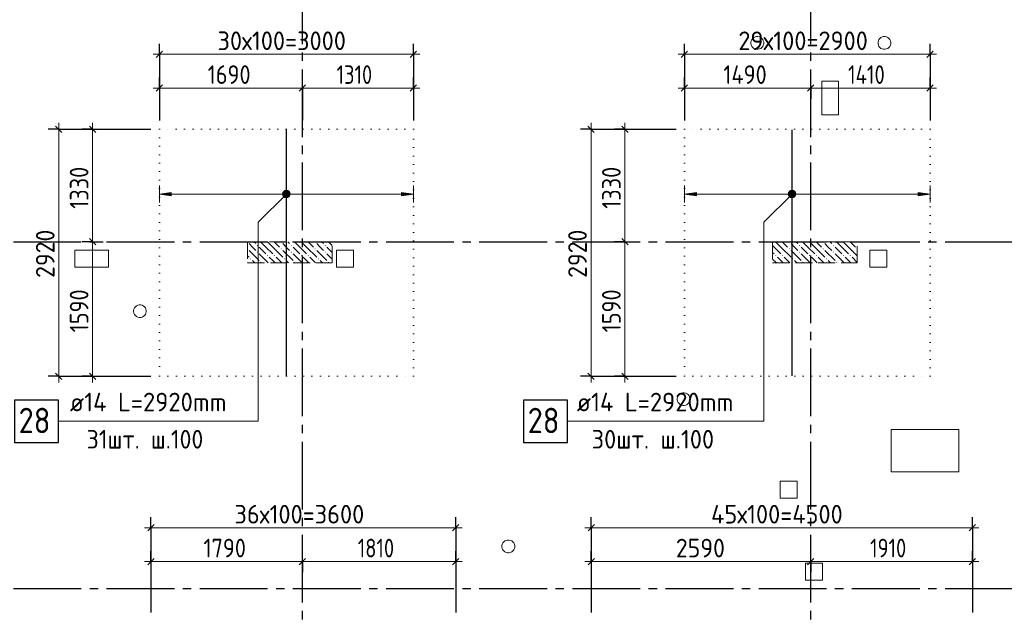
# Model space of a CAD drawing. Header units: millimetres. Extents: x 0 to 59400, y 0 to 42000.
# Tile 10 of 32: x 10473 to 22099, y 28490 to 35507. Entities that reach past the tile are written whole.
import ezdxf

# ---------------------------------------------------------------- set-up
doc = ezdxf.new("R2010")
doc.units = ezdxf.units.MM
for name, pattern in [('______2', [270, 200, -70]), ('______5', [1100, 800, -100, 100, -100]), ('______9', [100, 0, -100])]:
    doc.linetypes.add(name, pattern=pattern)
for name, color, linetype, lineweight in [('Standard', 7, 'Continuous', 25), ('ДОП Верх по У', 7, 'Continuous', 18), ('ЖБ Перекрытие верхний уровень_1', 7, 'Continuous', 18), ('Позиционная метка номер позиции', 7, 'Continuous', 13), ('Размерная линия_ общее', 7, 'Continuous', 13)]:
    doc.layers.add(name, color=color, linetype=linetype, lineweight=lineweight)
doc.layers.add('ЖБ Пилон', color=7, linetype='______2', lineweight=13, true_color=0xa0a0a0)
doc.layers.add('Оси', color=7, linetype='______5', lineweight=13, true_color=0x656565)
doc.styles.add('ISOCPEUR', font='txt')

msp = doc.modelspace()

# ---------------------------------------------------------------- hatches: boundary and pattern name
at = {"layer": 'ДОП Верх по У', "linetype": 'Continuous', "lineweight": 13, "transparency": 33554687}
for points in [[(12263, 33426), (12123, 33446), (12263, 33466)], [(18463, 33426), (18323, 33446), (18463, 33466)]]:
    msp.add_hatch(color=7, dxfattribs=at).paths.add_polyline_path(points, flags=16)
for points in [[(14983, 33426), (15123, 33446), (14983, 33466)], [(21083, 33426), (21223, 33446), (21083, 33466)]]:
    msp.add_hatch(color=7, dxfattribs=at).paths.add_polyline_path(points)
at = {"layer": 'ЖБ Пилон', "linetype": 'Continuous', "lineweight": 18, "transparency": 33554687}
for points in [[(13165, 32882), (13167, 32880), (13163, 32875), (13163, 32882)], [(13163, 32804), (13167, 32800), (13163, 32795)], [(13274, 32840), (13281, 32846), (13287, 32840), (13281, 32833)], [(13554, 32880), (13557, 32882), (13565, 32882), (13567, 32880), (13561, 32873)], [(13554, 32800), (13561, 32806), (13567, 32800), (13561, 32793)], [(13674, 32840), (13681, 32846), (13687, 32840), (13681, 32833)], [(13954, 32880), (13957, 32882), (13965, 32882), (13967, 32880), (13961, 32873)], [(13954, 32800), (13961, 32806), (13967, 32800), (13961, 32793)], [(14074, 32840), (14081, 32846), (14087, 32840), (14081, 32833)], [(19554, 32880), (19557, 32882), (19565, 32882), (19567, 32880), (19561, 32873)], [(19554, 32800), (19561, 32806), (19567, 32800), (19561, 32793)], [(19674, 32840), (19681, 32846), (19687, 32840), (19681, 32833)], [(19954, 32880), (19957, 32882), (19965, 32882), (19967, 32880), (19961, 32873)], [(19954, 32800), (19961, 32806), (19967, 32800), (19961, 32793)], [(20074, 32840), (20081, 32846), (20087, 32840), (20081, 32833)], [(20354, 32880), (20357, 32882), (20363, 32882), (20363, 32875), (20361, 32873)], [(20354, 32800), (20361, 32806), (20363, 32804), (20363, 32795), (20361, 32793)], [(13194, 32680), (13201, 32686), (13207, 32680), (13201, 32673)], [(13274, 32760), (13281, 32766), (13287, 32760), (13281, 32753)], [(13394, 32720), (13401, 32726), (13407, 32720), (13401, 32713)], [(13474, 32720), (13481, 32726), (13487, 32720), (13481, 32713)], [(13594, 32680), (13601, 32686), (13607, 32680), (13601, 32673)], [(13674, 32760), (13681, 32766), (13687, 32760), (13681, 32753)], [(13794, 32720), (13801, 32726), (13807, 32720), (13801, 32713)], [(13874, 32720), (13881, 32726), (13887, 32720), (13881, 32713)], [(13994, 32680), (14001, 32686), (14007, 32680), (14001, 32673)], [(14074, 32760), (14081, 32766), (14087, 32760), (14081, 32753)], [(19394, 32720), (19401, 32726), (19407, 32720), (19401, 32713)], [(19474, 32720), (19481, 32726), (19487, 32720), (19481, 32713)], [(19594, 32680), (19601, 32686), (19607, 32680), (19601, 32673)], [(19674, 32760), (19681, 32766), (19687, 32760), (19681, 32753)], [(19794, 32720), (19801, 32726), (19807, 32720), (19801, 32713)], [(19874, 32720), (19881, 32726), (19887, 32720), (19881, 32713)], [(19994, 32680), (20001, 32686), (20007, 32680), (20001, 32673)], [(20074, 32760), (20081, 32766), (20087, 32760), (20081, 32753)], [(20194, 32720), (20201, 32726), (20207, 32720), (20201, 32713)], [(20274, 32720), (20281, 32726), (20287, 32720), (20281, 32713)], [(13314, 32640), (13321, 32646), (13327, 32640), (13321, 32633)], [(13714, 32640), (13721, 32646), (13727, 32640), (13721, 32633)], [(14114, 32640), (14121, 32646), (14127, 32640), (14121, 32633)], [(19714, 32640), (19721, 32646), (19727, 32640), (19721, 32633)], [(20114, 32640), (20121, 32646), (20127, 32640), (20121, 32633)]]:
    msp.add_hatch(color=7, dxfattribs=at).paths.add_polyline_path(points, flags=16)
at = {"layer": 'Позиционная метка номер позиции', "linetype": 'Continuous', "lineweight": 13, "transparency": 33554687}
for points in [[(13666, 33435), (13611, 33490), (13591, 33478)], [(13666, 33458), (13634, 33490), (13611, 33490)], [(13666, 33458), (13611, 33490), (13666, 33435)], [(13634, 33490), (13666, 33458), (13655, 33478)], [(19636, 33435), (19581, 33490), (19561, 33478)], [(19636, 33458), (19604, 33490), (19581, 33490)], [(19636, 33458), (19581, 33490), (19636, 33435)], [(19604, 33490), (19636, 33458), (19625, 33478)], [(13655, 33414), (13591, 33478), (13579, 33458)], [(13655, 33414), (13579, 33458), (13634, 33403)], [(13634, 33403), (13579, 33458), (13579, 33435)], [(13634, 33403), (13579, 33435), (13611, 33403)], [(13611, 33403), (13579, 33435), (13591, 33414)], [(13666, 33435), (13591, 33478), (13655, 33414)], [(19625, 33414), (19561, 33478), (19549, 33458)], [(19625, 33414), (19549, 33458), (19604, 33403)], [(19604, 33403), (19549, 33458), (19549, 33435)], [(19604, 33403), (19549, 33435), (19581, 33403)], [(19581, 33403), (19549, 33435), (19561, 33414)], [(19636, 33435), (19561, 33478), (19625, 33414)]]:
    msp.add_hatch(color=7, dxfattribs=at).paths.add_polyline_path(points)

# ---------------------------------------------------------------- linework, layer by layer
at = {"layer": 'Standard', "color": 7, "linetype": '______9', "lineweight": 13, "transparency": 33554687}
for p, q in [((15123, 34212), (12123, 34212)), ((12123, 34212), (12123, 31292)), ((15123, 31292), (15123, 34212)), ((21223, 34212), (18323, 34212)), ((18323, 34212), (18323, 31292)), ((21223, 31292), (21223, 34212)), ((12123, 31292), (15123, 31292)), ((18323, 31292), (21223, 31292))]:
    msp.add_line(p, q, dxfattribs=at)
at = {"layer": 'ДОП Верх по У', "color": 7, "linetype": 'Continuous', "lineweight": 25, "transparency": 33554687}
for p, q in [((13623, 31299), (13623, 34205)), ((19593, 31299), (19593, 34205))]:
    msp.add_line(p, q, dxfattribs=at)
at = {"layer": 'ДОП Верх по У', "color": 251, "linetype": 'Continuous', "lineweight": 13, "true_color": 0x494949, "transparency": 33554687}
for p, q in [((12123, 33446), (12123, 33546)), ((15123, 33446), (15123, 33546)), ((18323, 33446), (18323, 33546)), ((21223, 33446), (21223, 33546)), ((12123, 33446), (12263, 33466)), ((12263, 33426), (12123, 33446)), ((12123, 33446), (12123, 33346)), ((12123, 33446), (12123, 33446)), ((12263, 33466), (12263, 33426)), ((12263, 33446), (14983, 33446)), ((15123, 33446), (14983, 33466)), ((14983, 33466), (14983, 33426)), ((14983, 33426), (15123, 33446)), ((15123, 33446), (15123, 33346)), ((15123, 33446), (15123, 33446)), ((18323, 33446), (18463, 33466)), ((18463, 33426), (18323, 33446)), ((18323, 33446), (18323, 33346)), ((18323, 33446), (18323, 33446)), ((18463, 33466), (18463, 33426)), ((18463, 33446), (21083, 33446)), ((21223, 33446), (21083, 33466)), ((21083, 33466), (21083, 33426)), ((21083, 33426), (21223, 33446)), ((21223, 33446), (21223, 33346)), ((21223, 33446), (21223, 33446))]:
    msp.add_line(p, q, dxfattribs=at)
at = {"layer": 'ДОП Верх по У', "color": 7, "linetype": 'Continuous', "lineweight": 25, "transparency": 33554687}
for points in [[(10411, 30510), (10931, 30510), (10931, 31010), (10411, 31010), (10411, 30510)], [(16422, 30510), (16942, 30510), (16942, 31010), (16422, 31010), (16422, 30510)]]:
    msp.add_lwpolyline(points, dxfattribs=at)
at = {"layer": 'ЖБ Перекрытие верхний уровень_1', "color": 7, "linetype": 'Continuous', "lineweight": 18, "transparency": 33554687}
for p, q in [((19112, 35257), (19108, 35240)), ((19108, 35240), (19108, 35224)), ((19119, 35272), (19112, 35257)), ((19129, 35285), (19119, 35272)), ((19143, 35296), (19129, 35285)), ((19158, 35303), (19143, 35296)), ((19174, 35307), (19158, 35303)), ((19191, 35307), (19174, 35307)), ((19208, 35303), (19191, 35307)), ((19223, 35296), (19208, 35303)), ((19236, 35285), (19223, 35296)), ((19247, 35272), (19236, 35285)), ((19254, 35257), (19247, 35272)), ((19258, 35240), (19254, 35257)), ((19258, 35224), (19258, 35240)), ((20612, 35257), (20608, 35240)), ((20608, 35240), (20608, 35224)), ((20619, 35272), (20612, 35257)), ((20629, 35285), (20619, 35272)), ((20643, 35296), (20629, 35285)), ((20658, 35303), (20643, 35296)), ((20674, 35307), (20658, 35303)), ((20691, 35307), (20674, 35307)), ((20708, 35303), (20691, 35307)), ((20723, 35296), (20708, 35303)), ((20736, 35285), (20723, 35296)), ((20747, 35272), (20736, 35285)), ((20754, 35257), (20747, 35272)), ((20758, 35240), (20754, 35257)), ((20758, 35224), (20758, 35240)), ((19108, 35224), (19112, 35207)), ((19112, 35207), (19119, 35192)), ((19119, 35192), (19129, 35179)), ((19129, 35179), (19143, 35168)), ((19143, 35168), (19158, 35161)), ((19158, 35161), (19174, 35157)), ((19174, 35157), (19191, 35157)), ((19191, 35157), (19208, 35161)), ((19208, 35161), (19223, 35168)), ((19223, 35168), (19236, 35179)), ((19236, 35179), (19247, 35192)), ((19247, 35192), (19254, 35207)), ((19254, 35207), (19258, 35224)), ((20608, 35224), (20612, 35207)), ((20612, 35207), (20619, 35192)), ((20619, 35192), (20629, 35179)), ((20629, 35179), (20643, 35168)), ((20643, 35168), (20658, 35161)), ((20658, 35161), (20674, 35157)), ((20674, 35157), (20691, 35157)), ((20691, 35157), (20708, 35161)), ((20708, 35161), (20723, 35168)), ((20723, 35168), (20736, 35179)), ((20736, 35179), (20747, 35192)), ((20747, 35192), (20754, 35207)), ((20754, 35207), (20758, 35224)), ((20143, 34782), (19943, 34782)), ((19943, 34782), (19943, 34382)), ((20143, 34382), (20143, 34782)), ((19943, 34382), (20143, 34382)), ((11523, 32782), (11123, 32782)), ((11123, 32782), (11123, 32582)), ((11523, 32582), (11523, 32782)), ((14413, 32782), (14213, 32782)), ((14213, 32782), (14213, 32582)), ((14413, 32582), (14413, 32782)), ((20713, 32782), (20513, 32782)), ((20513, 32782), (20513, 32582)), ((20713, 32582), (20713, 32782)), ((11123, 32582), (11523, 32582)), ((14213, 32582), (14413, 32582)), ((20513, 32582), (20713, 32582)), ((11829, 32102), (11822, 32087)), ((11839, 32115), (11829, 32102)), ((11853, 32126), (11839, 32115)), ((11868, 32133), (11853, 32126)), ((11884, 32137), (11868, 32133)), ((11901, 32137), (11884, 32137)), ((11918, 32133), (11901, 32137)), ((11933, 32126), (11918, 32133)), ((11946, 32115), (11933, 32126)), ((11957, 32102), (11946, 32115)), ((11964, 32087), (11957, 32102)), ((11822, 32087), (11818, 32070)), ((11818, 32070), (11818, 32054)), ((11818, 32054), (11822, 32037)), ((11822, 32037), (11829, 32022)), ((11829, 32022), (11839, 32009)), ((11839, 32009), (11853, 31998)), ((11853, 31998), (11868, 31991)), ((11868, 31991), (11884, 31987)), ((11884, 31987), (11901, 31987)), ((11901, 31987), (11918, 31991)), ((11918, 31991), (11933, 31998)), ((11933, 31998), (11946, 32009)), ((11946, 32009), (11957, 32022)), ((11957, 32022), (11964, 32037)), ((11968, 32070), (11964, 32087)), ((11964, 32037), (11968, 32054)), ((11968, 32054), (11968, 32070)), ((18242, 31047), (18238, 31030)), ((18249, 31062), (18242, 31047)), ((18259, 31075), (18249, 31062)), ((18273, 31086), (18259, 31075)), ((18288, 31093), (18273, 31086)), ((18304, 31097), (18288, 31093)), ((18321, 31097), (18304, 31097)), ((18338, 31093), (18321, 31097)), ((18353, 31086), (18338, 31093)), ((18366, 31075), (18353, 31086)), ((18377, 31062), (18366, 31075)), ((18384, 31047), (18377, 31062)), ((18388, 31030), (18384, 31047)), ((18238, 31030), (18238, 31014)), ((18238, 31014), (18242, 30997)), ((18242, 30997), (18249, 30982)), ((18249, 30982), (18259, 30969)), ((18259, 30969), (18273, 30958)), ((18273, 30958), (18288, 30951)), ((18288, 30951), (18304, 30947)), ((18304, 30947), (18321, 30947)), ((18321, 30947), (18338, 30951)), ((18338, 30951), (18353, 30958)), ((18353, 30958), (18366, 30969)), ((18366, 30969), (18377, 30982)), ((18377, 30982), (18384, 30997)), ((18384, 30997), (18388, 31014)), ((18388, 31014), (18388, 31030)), ((21563, 30662), (20763, 30662)), ((20763, 30662), (20763, 30162)), ((21563, 30162), (21563, 30662)), ((20763, 30162), (21563, 30162)), ((19653, 30052), (19453, 30052)), ((19453, 30052), (19453, 29852)), ((19653, 29852), (19653, 30052)), ((19453, 29852), (19653, 29852)), ((16172, 29307), (16168, 29290)), ((16179, 29322), (16172, 29307)), ((16189, 29335), (16179, 29322)), ((16203, 29346), (16189, 29335)), ((16218, 29353), (16203, 29346)), ((16234, 29357), (16218, 29353)), ((16251, 29357), (16234, 29357)), ((16268, 29353), (16251, 29357)), ((16283, 29346), (16268, 29353)), ((16296, 29335), (16283, 29346)), ((16307, 29322), (16296, 29335)), ((16314, 29307), (16307, 29322)), ((16318, 29290), (16314, 29307)), ((16168, 29290), (16168, 29274)), ((16168, 29274), (16172, 29257)), ((16172, 29257), (16179, 29242)), ((16179, 29242), (16189, 29229)), ((16189, 29229), (16203, 29218)), ((16203, 29218), (16218, 29211)), ((16218, 29211), (16234, 29207)), ((16234, 29207), (16251, 29207)), ((16251, 29207), (16268, 29211)), ((16268, 29211), (16283, 29218)), ((16283, 29218), (16296, 29229)), ((16296, 29229), (16307, 29242)), ((16307, 29242), (16314, 29257)), ((16314, 29257), (16318, 29274)), ((16318, 29274), (16318, 29290)), ((19953, 29082), (19753, 29082)), ((19753, 29082), (19753, 28882)), ((19953, 28882), (19953, 29082)), ((19753, 28882), (19953, 28882))]:
    msp.add_line(p, q, dxfattribs=at)
at = {"layer": 'ЖБ Пилон', "color": 253, "linetype": '______2', "lineweight": 13, "true_color": 0xa0a0a0, "transparency": 33554687}
for p, q in [((14163, 32882), (13163, 32882)), ((13163, 32882), (13163, 32632)), ((14163, 32632), (14163, 32882)), ((20363, 32882), (19363, 32882)), ((19363, 32882), (19363, 32632)), ((20363, 32632), (20363, 32882)), ((13163, 32632), (14163, 32632)), ((19363, 32632), (20363, 32632))]:
    msp.add_line(p, q, dxfattribs=at)
at = {"layer": 'ЖБ Пилон', "color": 9, "linetype": 'Continuous', "lineweight": 18, "true_color": 0xc7c7c7, "transparency": 33554687}
for p, q in [((13221, 32820), (13181, 32860)), ((13261, 32780), (13221, 32820)), ((13238, 32882), (13261, 32860)), ((13301, 32820), (13381, 32740)), ((13381, 32820), (13318, 32882)), ((13381, 32820), (13461, 32740)), ((13398, 32882), (13461, 32820)), ((13461, 32820), (13581, 32700)), ((13478, 32882), (13541, 32820)), ((13621, 32820), (13581, 32860)), ((13661, 32780), (13621, 32820)), ((13638, 32882), (13661, 32860)), ((13701, 32820), (13781, 32740)), ((13781, 32820), (13718, 32882)), ((13781, 32820), (13861, 32740)), ((13798, 32882), (13861, 32820)), ((13861, 32820), (13981, 32700)), ((13878, 32882), (13941, 32820)), ((14021, 32820), (13981, 32860)), ((14061, 32780), (14021, 32820)), ((14038, 32882), (14061, 32860)), ((14101, 32820), (14163, 32757)), ((14163, 32837), (14118, 32882)), ((19381, 32820), (19363, 32837)), ((19381, 32820), (19461, 32740)), ((19398, 32882), (19461, 32820)), ((19461, 32820), (19581, 32700)), ((19478, 32882), (19541, 32820)), ((19621, 32820), (19581, 32860)), ((19661, 32780), (19621, 32820)), ((19638, 32882), (19661, 32860)), ((19701, 32820), (19781, 32740)), ((19781, 32820), (19718, 32882)), ((19781, 32820), (19861, 32740)), ((19798, 32882), (19861, 32820)), ((19861, 32820), (19981, 32700)), ((19878, 32882), (19941, 32820)), ((20021, 32820), (19981, 32860)), ((20061, 32780), (20021, 32820)), ((20038, 32882), (20061, 32860)), ((20101, 32820), (20181, 32740)), ((20181, 32820), (20118, 32882)), ((20181, 32820), (20261, 32740)), ((20198, 32882), (20261, 32820)), ((20261, 32820), (20363, 32717)), ((20278, 32882), (20341, 32820)), ((13163, 32717), (13181, 32700)), ((13181, 32780), (13301, 32660)), ((13301, 32740), (13408, 32632)), ((13461, 32660), (13421, 32700)), ((13501, 32700), (13568, 32632)), ((13581, 32780), (13701, 32660)), ((13701, 32740), (13808, 32632)), ((13861, 32660), (13821, 32700)), ((13901, 32700), (13968, 32632)), ((13981, 32780), (14101, 32660)), ((14101, 32740), (14163, 32677)), ((19363, 32757), (19381, 32740)), ((19363, 32677), (19408, 32632)), ((19461, 32660), (19421, 32700)), ((19501, 32700), (19568, 32632)), ((19581, 32780), (19701, 32660)), ((19701, 32740), (19808, 32632)), ((19861, 32660), (19821, 32700)), ((19901, 32700), (19968, 32632)), ((19981, 32780), (20101, 32660)), ((20101, 32740), (20208, 32632)), ((20261, 32660), (20221, 32700)), ((20301, 32700), (20363, 32637)), ((13163, 32637), (13168, 32632)), ((13221, 32660), (13248, 32632)), ((13488, 32632), (13461, 32660)), ((13621, 32660), (13648, 32632)), ((13888, 32632), (13861, 32660)), ((14021, 32660), (14048, 32632)), ((19488, 32632), (19461, 32660)), ((19621, 32660), (19648, 32632)), ((19888, 32632), (19861, 32660)), ((20021, 32660), (20048, 32632)), ((20288, 32632), (20261, 32660))]:
    msp.add_line(p, q, dxfattribs=at)
at = {"layer": 'Оси', "color": 8, "linetype": '______5', "lineweight": -3, "transparency": 33554687}
for p, q in [((13813, 16519), (13813, 38805)), ((19813, 16519), (19813, 38805)), ((3800, 32882), (27445, 32882)), ((3800, 28782), (38610, 28782))]:
    msp.add_line(p, q, dxfattribs=at)
at = {"layer": 'Позиционная метка номер позиции', "color": 7, "linetype": 'Continuous', "lineweight": 13, "transparency": 33554687}
for p, q in [((13591, 33478), (13591, 33478)), ((13591, 33414), (13591, 33414)), ((13655, 33478), (13655, 33478)), ((13655, 33414), (13655, 33414)), ((19561, 33478), (19561, 33478)), ((19561, 33414), (19561, 33414)), ((19625, 33478), (19625, 33478)), ((19625, 33414), (19625, 33414))]:
    msp.add_line(p, q, dxfattribs=at)
for points in [[(13623, 33446), (13289, 33113), (13289, 30760), (10928, 30760)], [(19593, 33446), (19259, 33113), (19259, 30760), (16948, 30760)]]:
    msp.add_lwpolyline(points, dxfattribs=at)
for centre in [(13623, 33446), (19593, 33446)]:
    msp.add_circle(centre, 45, dxfattribs=at)
at = {"layer": 'Размерная линия_ общее', "color": 251, "linetype": 'Continuous', "lineweight": 25, "true_color": 0x656565, "transparency": 33554687}
for p, q in [((12085, 35061), (12160, 35136)), ((15085, 35061), (15160, 35136)), ((18285, 35061), (18360, 35136)), ((21185, 35061), (21260, 35136)), ((12085, 34661), (12160, 34736)), ((13775, 34661), (13850, 34736)), ((15085, 34661), (15160, 34736)), ((18285, 34661), (18360, 34736)), ((19775, 34661), (19850, 34736)), ((21185, 34661), (21260, 34736)), ((10897, 34249), (10972, 34175)), ((11297, 34249), (11372, 34175)), ((17182, 34249), (17257, 34175)), ((17582, 34249), (17657, 34175)), ((11297, 32920), (11372, 32845)), ((17582, 32920), (17657, 32845)), ((10897, 31329), (10972, 31254)), ((11297, 31329), (11372, 31254)), ((17182, 31329), (17257, 31254)), ((17582, 31329), (17657, 31254)), ((11985, 29464), (12060, 29539)), ((15585, 29464), (15660, 29539)), ((17185, 29464), (17260, 29539)), ((21685, 29464), (21760, 29539)), ((11985, 29064), (12060, 29139)), ((13775, 29064), (13850, 29139)), ((15585, 29064), (15660, 29139)), ((17185, 29064), (17260, 29139)), ((19775, 29064), (19850, 29139)), ((21685, 29064), (21760, 29139))]:
    msp.add_line(p, q, dxfattribs=at)
at = {"layer": 'Размерная линия_ общее', "color": 251, "linetype": 'Continuous', "lineweight": -3, "true_color": 0x656565, "transparency": 33554687}
for p, q in [((12123, 35098), (12123, 35223)), ((15123, 35098), (15123, 35223)), ((18323, 35098), (18323, 35223)), ((21223, 35098), (21223, 35223)), ((12123, 35098), (12123, 34973)), ((12123, 35098), (12123, 34317)), ((15123, 35098), (15123, 34973)), ((15123, 35098), (15123, 34317)), ((18323, 35098), (18323, 34973)), ((18323, 35098), (18323, 34317)), ((21223, 35098), (21223, 34973)), ((21223, 35098), (21223, 34317)), ((12123, 34698), (12123, 34823)), ((13813, 34698), (13813, 34823)), ((15123, 34698), (15123, 34823)), ((18323, 34698), (18323, 34823)), ((19813, 34698), (19813, 34823)), ((21223, 34698), (21223, 34823)), ((12123, 34698), (12123, 34573)), ((12123, 34698), (12123, 34317)), ((13813, 34698), (13813, 34573)), ((13813, 34698), (13813, 34317)), ((15123, 34698), (15123, 34573)), ((15123, 34698), (15123, 34317)), ((18323, 34698), (18323, 34573)), ((18323, 34698), (18323, 34317)), ((19813, 34698), (19813, 34573)), ((19813, 34698), (19813, 34651)), ((21223, 34698), (21223, 34573)), ((21223, 34698), (21223, 34317)), ((10935, 34212), (10810, 34212)), ((10935, 34212), (11060, 34212)), ((10935, 34212), (12023, 34212)), ((11335, 34212), (11210, 34212)), ((11335, 34212), (11460, 34212)), ((11335, 34212), (12023, 34212)), ((17220, 34212), (17095, 34212)), ((17220, 34212), (17345, 34212)), ((17220, 34212), (18223, 34212)), ((17620, 34212), (17495, 34212)), ((17620, 34212), (17745, 34212)), ((17620, 34212), (18223, 34212)), ((11335, 32882), (11210, 32882)), ((11335, 32882), (11460, 32882)), ((11335, 32882), (11346, 32882)), ((17620, 32882), (17495, 32882)), ((17620, 32882), (17745, 32882)), ((17620, 32882), (17620, 32882)), ((10935, 31292), (10810, 31292)), ((10935, 31292), (11060, 31292)), ((10935, 31292), (12023, 31292)), ((11335, 31292), (11210, 31292)), ((11335, 31292), (11460, 31292)), ((11335, 31292), (12023, 31292)), ((17220, 31292), (17095, 31292)), ((17220, 31292), (17345, 31292)), ((17220, 31292), (18223, 31292)), ((17620, 31292), (17495, 31292)), ((17620, 31292), (17745, 31292)), ((17620, 31292), (18223, 31292)), ((12023, 29502), (12023, 29627)), ((15623, 29502), (15623, 29627)), ((17223, 29502), (17223, 29627)), ((21723, 29502), (21723, 29627)), ((12023, 29502), (12023, 29377)), ((12023, 29502), (12023, 28502)), ((15623, 29502), (15623, 29377)), ((15623, 29502), (15623, 28502)), ((17223, 29502), (17223, 29377)), ((17223, 29502), (17223, 28502)), ((21723, 29502), (21723, 29377)), ((21723, 29502), (21723, 28502)), ((12023, 29102), (12023, 29227)), ((13813, 29102), (13813, 29227)), ((15623, 29102), (15623, 29227)), ((17223, 29102), (17223, 29227)), ((19813, 29102), (19813, 29227)), ((21723, 29102), (21723, 29227)), ((12023, 29102), (12023, 28977)), ((12023, 29102), (12023, 28502)), ((13813, 29102), (13813, 28977)), ((13813, 29102), (13813, 29102)), ((15623, 29102), (15623, 28977)), ((15623, 29102), (15623, 28502)), ((17223, 29102), (17223, 28977)), ((17223, 29102), (17223, 28502)), ((19813, 29102), (19813, 28977)), ((19813, 29102), (19813, 29076)), ((21723, 29102), (21723, 28977)), ((21723, 29102), (21723, 28502))]:
    msp.add_line(p, q, dxfattribs=at)
at = {"layer": 'Размерная линия_ общее', "color": 251, "linetype": 'Continuous', "lineweight": 13, "true_color": 0x656565, "transparency": 33554687}
for p, q in [((12123, 35098), (12048, 35098)), ((12123, 35098), (15123, 35098)), ((15123, 35098), (15198, 35098)), ((18323, 35098), (18248, 35098)), ((18323, 35098), (21223, 35098)), ((21223, 35098), (21298, 35098)), ((12123, 34698), (12048, 34698)), ((12123, 34698), (13813, 34698)), ((13813, 34698), (15123, 34698)), ((15123, 34698), (15198, 34698)), ((18323, 34698), (18248, 34698)), ((18323, 34698), (19813, 34698)), ((19813, 34698), (21223, 34698)), ((21223, 34698), (21298, 34698)), ((10935, 34212), (10935, 34287)), ((11335, 34212), (11335, 34287)), ((17220, 34212), (17220, 34287)), ((17620, 34212), (17620, 34287)), ((11335, 32882), (11335, 31292)), ((17620, 32882), (17620, 31292)), ((10935, 31292), (10935, 31217)), ((11335, 31292), (11335, 31217)), ((17220, 31292), (17220, 31217)), ((17620, 31292), (17620, 31217)), ((12023, 29502), (11948, 29502)), ((12023, 29502), (15623, 29502)), ((15623, 29502), (15698, 29502)), ((17223, 29502), (17148, 29502)), ((17223, 29502), (21723, 29502)), ((21723, 29502), (21798, 29502)), ((12023, 29102), (11948, 29102)), ((12023, 29102), (13813, 29102)), ((13813, 29102), (15623, 29102)), ((15623, 29102), (15698, 29102)), ((17223, 29102), (17148, 29102)), ((17223, 29102), (19813, 29102)), ((19813, 29102), (21723, 29102)), ((21723, 29102), (21798, 29102))]:
    msp.add_line(p, q, dxfattribs=at)
for points in [[(10935, 34212), (10935, 32352), (10935, 32352), (10935, 31292)], [(11335, 34212), (11335, 33169), (11335, 33169), (11335, 32882)], [(17220, 34212), (17220, 32354), (17220, 32354), (17220, 31292)], [(17620, 34212), (17620, 33170), (17620, 33170), (17620, 32882)]]:
    msp.add_lwpolyline(points, dxfattribs=at)

# ---------------------------------------------------------------- texts
at = {"layer": 'ДОП Верх по У', "color": 7, "linetype": 'Continuous', "lineweight": 13, "transparency": 33554687, "attachment_point": 7, "style": 'ISOCPEUR'}
for s, insert, char_height, width in [('\\W0.96;ø14 L=2920mm ', (11066, 30878), 220, 2172.6), ('\\W0.96;ø14 L=2920mm ', (17051, 30878), 220, 2172.6), ('\\W0.87;28', (10461, 30620), 300, 550.81), ('\\W0.87;28', (16472, 30620), 300, 550.81), ('\\W0.93;31шт. ш.100 ', (11264, 30438), 220, 1773.35), ('\\W0.95;30шт. ш.100 ', (17227, 30438), 220, 1819.9)]:
    msp.add_mtext(s, dxfattribs=dict(at, insert=insert, char_height=char_height, width=width))
at = {"layer": 'Размерная линия_ общее', "color": 251, "linetype": 'Continuous', "lineweight": 25, "true_color": 0x656565, "transparency": 33554687, "char_height": 220, "attachment_point": 7, "style": 'ISOCPEUR'}
for s, insert, width in [('\\W0.95;30х100=3000', (12809, 35148), 1753.13), ('\\W0.95;29х100=2900', (18959, 35148), 1753.13), ('\\W0.87;1690', (12693, 34748), 666.92), ('\\W0.80;1310', (14215, 34748), 615.71), ('\\W0.87;1490', (18782, 34748), 689.43), ('\\W0.81;1410', (20254, 34748), 638.48), ('\\W0.95;36х100=3600', (13009, 29552), 1753.13), ('\\W0.95;45х100=4500', (18637, 29552), 1797.36), ('\\W0.87;1790', (12643, 29152), 666.9), ('\\W0.80;1810', (14465, 29152), 615.71), ('\\W0.93;2590', (18221, 29152), 718.09), ('\\W0.80;1910', (20515, 29152), 615.71)]:
    msp.add_mtext(s, dxfattribs=dict(at, insert=insert, width=width))
at = {"layer": 'Размерная линия_ общее', "color": 251, "linetype": 'Continuous', "lineweight": 25, "true_color": 0x656565, "transparency": 33554687, "char_height": 220, "attachment_point": 7, "rotation": 90, "style": 'ISOCPEUR'}
for s, insert, width in [('\\W0.87;1330', (11285, 33272), 666.9), ('\\W0.87;1330', (17570, 33272), 666.9), ('\\W0.93;2920', (10885, 32455), 718.09), ('\\W0.93;2920', (17170, 32455), 718.09), ('\\W0.87;1590', (11285, 31812), 666.91), ('\\W0.87;1590', (17570, 31812), 666.91)]:
    msp.add_mtext(s, dxfattribs=dict(at, insert=insert, width=width))

doc.saveas('drawing.dxf')
